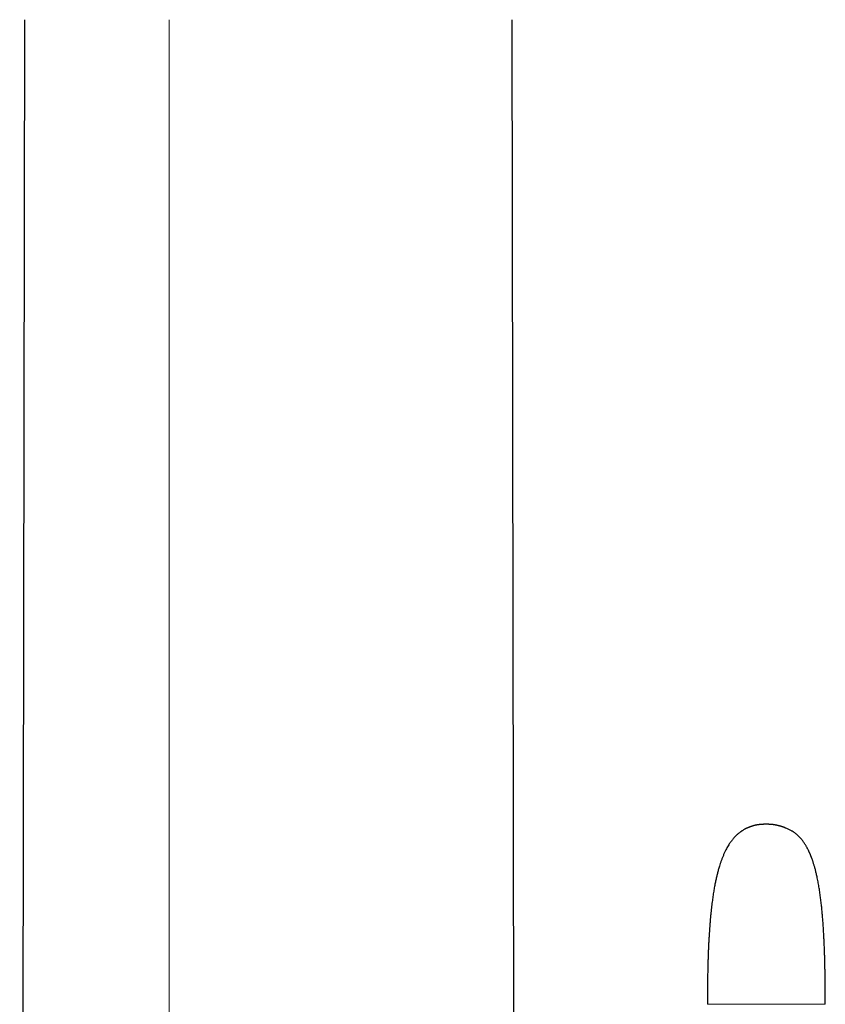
# Model space of a CAD drawing. Header units: millimetres. Extents: x 8 to 303, y 12 to 424.
# Tile 73 of 78: x 267 to 303, y 343 to 387. Entities that reach past the tile are written whole.
import ezdxf

# ---------------------------------------------------------------- set-up
doc = ezdxf.new("R2010")
doc.units = ezdxf.units.MM

msp = doc.modelspace()

# ---------------------------------------------------------------- linework, layer by layer
at = {"color": 7, "linetype": 'Continuous', "lineweight": 30}
for p, q in [((266.879, 252.663), (267.114, 387.206)), ((289.078, 317.174), (288.956, 387.206)), ((301.189, 350.957), (301.196, 350.954))]:
    msp.add_line(p, q, dxfattribs=at)
at = {"color": 252, "linetype": 'Continuous', "lineweight": 0}
msp.add_line((273.575, 254.38), (273.577, 387.206), dxfattribs=at)
at = {"color": 7, "linetype": 'Continuous', "lineweight": 30}
for points, knots in [([(299.375, 350.881), (299.36, 350.873), (299.333, 350.858), (299.295, 350.835), (299.262, 350.814), (299.234, 350.796), (299.21, 350.779), (299.181, 350.758), (299.144, 350.73), (299.099, 350.694), (299.055, 350.656), (299.012, 350.617), (298.968, 350.573), (298.923, 350.526), (298.877, 350.474), (298.83, 350.418), (298.783, 350.358), (298.737, 350.294), (298.688, 350.221), (298.637, 350.14), (298.585, 350.05), (298.532, 349.949), (298.478, 349.838), (298.424, 349.717), (298.374, 349.595), (298.328, 349.471), (298.285, 349.348), (298.25, 349.238), (298.222, 349.142), (298.198, 349.06), (298.176, 348.979), (298.156, 348.898), (298.136, 348.817), (298.116, 348.734), (298.097, 348.648), (298.077, 348.558), (298.058, 348.464), (298.039, 348.366), (298.02, 348.264), (298.002, 348.158), (297.984, 348.048), (297.966, 347.934), (297.948, 347.816), (297.931, 347.691), (297.914, 347.561), (297.898, 347.425), (297.882, 347.283), (297.866, 347.136), (297.851, 346.982), (297.837, 346.823), (297.824, 346.667), (297.812, 346.516), (297.802, 346.369), (297.792, 346.217), (297.782, 346.06), (297.773, 345.899), (297.765, 345.736), (297.757, 345.572), (297.75, 345.406), (297.744, 345.235), (297.738, 345.059), (297.733, 344.879), (297.728, 344.693), (297.723, 344.503), (297.72, 344.307), (297.717, 344.106), (297.714, 343.9), (297.712, 343.691), (297.711, 343.477), (297.71, 343.257), (297.71, 343.109), (297.71, 343.034)], [0, 0, 0, 0, 0.005981, 0.011327, 0.016041, 0.020121, 0.023566, 0.026435, 0.033199, 0.04036, 0.047103, 0.05419, 0.061639, 0.069466, 0.077846, 0.086665, 0.095947, 0.10551, 0.115086, 0.127645, 0.140222, 0.152812, 0.168841, 0.184852, 0.200815, 0.216696, 0.232457, 0.24806, 0.258458, 0.268752, 0.278931, 0.28898, 0.298908, 0.309114, 0.319764, 0.330847, 0.342401, 0.354443, 0.366988, 0.380053, 0.393408, 0.407298, 0.421741, 0.436754, 0.45268, 0.469239, 0.486451, 0.504336, 0.522916, 0.542213, 0.562249, 0.579487, 0.597266, 0.615598, 0.634497, 0.653977, 0.674053, 0.693539, 0.71358, 0.734187, 0.755374, 0.777153, 0.799537, 0.822539, 0.846172, 0.870451, 0.895388, 0.920535, 0.946343, 0.972827, 1, 1, 1, 1]), ([(301.196, 350.954), (301.196, 350.954), (301.196, 350.954), (301.195, 350.955), (301.192, 350.956), (301.189, 350.957), (301.185, 350.958), (301.182, 350.959), (301.177, 350.961), (301.173, 350.963), (301.168, 350.964), (301.164, 350.966), (301.159, 350.968), (301.154, 350.969), (301.15, 350.971), (301.144, 350.973), (301.138, 350.975), (301.13, 350.978), (301.12, 350.981), (301.109, 350.985), (301.099, 350.989), (301.089, 350.992), (301.079, 350.995), (301.07, 350.998), (301.059, 351.002), (301.049, 351.005), (301.038, 351.008), (301.025, 351.012), (301.01, 351.017), (300.991, 351.022), (300.97, 351.028), (300.944, 351.035), (300.915, 351.043), (300.883, 351.051), (300.851, 351.058), (300.823, 351.064), (300.798, 351.069), (300.78, 351.073), (300.763, 351.076), (300.749, 351.079), (300.735, 351.081), (300.72, 351.084), (300.702, 351.086), (300.683, 351.089), (300.666, 351.091), (300.65, 351.094), (300.631, 351.096), (300.608, 351.098), (300.585, 351.101), (300.564, 351.103), (300.542, 351.104), (300.52, 351.106), (300.496, 351.107), (300.469, 351.108), (300.439, 351.109), (300.405, 351.11), (300.37, 351.11), (300.337, 351.11), (300.307, 351.11), (300.278, 351.109), (300.251, 351.109), (300.225, 351.108), (300.198, 351.107), (300.169, 351.106), (300.14, 351.104), (300.113, 351.102), (300.09, 351.1), (300.069, 351.099), (300.05, 351.097), (300.026, 351.094), (300.002, 351.091), (299.979, 351.087), (299.957, 351.084), (299.932, 351.08), (299.905, 351.074), (299.879, 351.069), (299.855, 351.064), (299.831, 351.058), (299.807, 351.052), (299.782, 351.046), (299.757, 351.039), (299.733, 351.031), (299.709, 351.024), (299.686, 351.016), (299.664, 351.009), (299.643, 351.002), (299.623, 350.994), (299.604, 350.987), (299.585, 350.979), (299.566, 350.972), (299.549, 350.965), (299.533, 350.958), (299.518, 350.952), (299.506, 350.946), (299.495, 350.941), (299.485, 350.937), (299.474, 350.931), (299.463, 350.926), (299.452, 350.921), (299.443, 350.916), (299.434, 350.912), (299.428, 350.909), (299.422, 350.906), (299.417, 350.903), (299.412, 350.901), (299.407, 350.898), (299.401, 350.895), (299.396, 350.892), (299.391, 350.89), (299.386, 350.887), (299.382, 350.885), (299.378, 350.883), (299.376, 350.882), (299.375, 350.881)], [0, 0, 0, 0, 0.014658, 0.035816, 0.055616, 0.074044, 0.091089, 0.106471, 0.120501, 0.133173, 0.144481, 0.154614, 0.163328, 0.170625, 0.176514, 0.181509, 0.187607, 0.194977, 0.203553, 0.212929, 0.22163, 0.229536, 0.236682, 0.245076, 0.252617, 0.25933, 0.265845, 0.273198, 0.28163, 0.291121, 0.301285, 0.31284, 0.324788, 0.337011, 0.348488, 0.359202, 0.36569, 0.371944, 0.376203, 0.380208, 0.384159, 0.388071, 0.393144, 0.399382, 0.40403, 0.407806, 0.413062, 0.419722, 0.42621, 0.432125, 0.437325, 0.443718, 0.450164, 0.457249, 0.466091, 0.475939, 0.485517, 0.49451, 0.502906, 0.5106, 0.518383, 0.526117, 0.534031, 0.542545, 0.551746, 0.56093, 0.566969, 0.5722, 0.578011, 0.583876, 0.591724, 0.597996, 0.603048, 0.610551, 0.618697, 0.625895, 0.632868, 0.640003, 0.647432, 0.655266, 0.663522, 0.671699, 0.680044, 0.688946, 0.698395, 0.707479, 0.71509, 0.724444, 0.733825, 0.743788, 0.754221, 0.76445, 0.773256, 0.781166, 0.789169, 0.797328, 0.806445, 0.816776, 0.826908, 0.836507, 0.845153, 0.852804, 0.858883, 0.866318, 0.875137, 0.885354, 0.897233, 0.910592, 0.925444, 0.941799, 0.95967, 0.979066, 1, 1, 1, 1]), ([(302.996, 343.034), (302.996, 343.055), (302.996, 343.097), (302.996, 343.156), (302.996, 343.208), (302.996, 343.254), (302.996, 343.293), (302.996, 343.326), (302.996, 343.352), (302.995, 343.373), (302.995, 343.387), (302.995, 343.398), (302.995, 343.408), (302.995, 343.424), (302.995, 343.448), (302.995, 343.481), (302.995, 343.517), (302.995, 343.556), (302.995, 343.595), (302.994, 343.716), (302.993, 343.911), (302.99, 344.18), (302.986, 344.416), (302.982, 344.63), (302.978, 344.82), (302.974, 345.013), (302.968, 345.21), (302.961, 345.412), (302.953, 345.62), (302.944, 345.832), (302.934, 346.047), (302.922, 346.266), (302.909, 346.486), (302.893, 346.707), (302.876, 346.931), (302.857, 347.157), (302.834, 347.386), (302.809, 347.617), (302.78, 347.847), (302.748, 348.078), (302.712, 348.307), (302.672, 348.533), (302.636, 348.71), (302.608, 348.84), (302.589, 348.922), (302.569, 349.002), (302.55, 349.078), (302.53, 349.15), (302.512, 349.216), (302.493, 349.279), (302.475, 349.339), (302.457, 349.396), (302.44, 349.448), (302.424, 349.495), (302.409, 349.537), (302.396, 349.575), (302.383, 349.608), (302.372, 349.638), (302.364, 349.658), (302.359, 349.67), (302.357, 349.676), (302.355, 349.682), (302.352, 349.688), (302.35, 349.694), (302.347, 349.702), (302.343, 349.711), (302.337, 349.724), (302.33, 349.742), (302.321, 349.764), (302.311, 349.788), (302.301, 349.81), (302.293, 349.828), (302.287, 349.842), (302.282, 349.852), (302.278, 349.861), (302.274, 349.871), (302.268, 349.883), (302.261, 349.897), (302.254, 349.912), (302.242, 349.937), (302.226, 349.969), (302.206, 350.008), (302.186, 350.045), (302.166, 350.083), (302.143, 350.123), (302.116, 350.169), (302.083, 350.22), (302.046, 350.277), (302.004, 350.335), (301.96, 350.394), (301.91, 350.455), (301.856, 350.516), (301.796, 350.577), (301.744, 350.625), (301.699, 350.664), (301.663, 350.694), (301.626, 350.723), (301.587, 350.751), (301.545, 350.78), (301.498, 350.809), (301.448, 350.839), (301.393, 350.868), (301.333, 350.898), (301.267, 350.927), (301.22, 350.945), (301.196, 350.954)], [0, 0, 0, 0, 0.007703, 0.014628, 0.020785, 0.026184, 0.030832, 0.034737, 0.037781, 0.040155, 0.041862, 0.042965, 0.044048, 0.045257, 0.048609, 0.05266, 0.056861, 0.061479, 0.066131, 0.070795, 0.104431, 0.134903, 0.165766, 0.188014, 0.210401, 0.232988, 0.256227, 0.280128, 0.304623, 0.329642, 0.355111, 0.380957, 0.407105, 0.433018, 0.45938, 0.486219, 0.513418, 0.540731, 0.568167, 0.595613, 0.622955, 0.650084, 0.676896, 0.686905, 0.69685, 0.706698, 0.716031, 0.724736, 0.732841, 0.740373, 0.748023, 0.755038, 0.761443, 0.767263, 0.77252, 0.777287, 0.781514, 0.785216, 0.788408, 0.789132, 0.789863, 0.79062, 0.791403, 0.792213, 0.793049, 0.79418, 0.795844, 0.798105, 0.800953, 0.804279, 0.80722, 0.809587, 0.811321, 0.812549, 0.813535, 0.8148, 0.816357, 0.818202, 0.820216, 0.822176, 0.827951, 0.833162, 0.837677, 0.842684, 0.848178, 0.854137, 0.861585, 0.869593, 0.878131, 0.886956, 0.895434, 0.905992, 0.915983, 0.925457, 0.931238, 0.936836, 0.942261, 0.947708, 0.953724, 0.960344, 0.967143, 0.974492, 0.982403, 0.990897, 1, 1, 1, 1])]:
    msp.add_open_spline(points, degree=3, knots=knots, dxfattribs=at)
at = {"color": 252, "linetype": 'Continuous', "lineweight": 0}
msp.add_open_spline([(297.71, 343.034), (297.71, 343.034), (297.71, 343.034), (297.713, 343.034), (297.718, 343.034), (297.725, 343.034), (297.736, 343.034), (297.748, 343.034), (297.764, 343.034), (297.782, 343.034), (297.803, 343.034), (297.827, 343.034), (297.856, 343.034), (297.887, 343.034), (297.923, 343.034), (297.963, 343.034), (298.006, 343.034), (298.055, 343.034), (298.107, 343.034), (298.164, 343.034), (298.225, 343.034), (298.293, 343.034), (298.366, 343.034), (298.446, 343.034), (298.532, 343.034), (298.624, 343.034), (298.723, 343.034), (298.827, 343.034), (298.937, 343.034), (299.052, 343.034), (299.172, 343.034), (299.295, 343.034), (299.422, 343.034), (299.552, 343.034), (299.685, 343.034), (299.819, 343.034), (299.948, 343.034), (300.07, 343.034), (300.184, 343.034), (300.299, 343.034), (300.414, 343.034), (300.528, 343.034), (300.641, 343.034), (300.754, 343.034), (300.865, 343.034), (300.974, 343.034), (301.082, 343.034), (301.188, 343.034), (301.298, 343.034), (301.411, 343.034), (301.527, 343.034), (301.638, 343.034), (301.744, 343.034), (301.843, 343.034), (301.937, 343.034), (302.024, 343.034), (302.106, 343.034), (302.184, 343.034), (302.256, 343.034), (302.324, 343.034), (302.389, 343.034), (302.449, 343.034), (302.506, 343.034), (302.559, 343.034), (302.61, 343.034), (302.657, 343.034), (302.701, 343.034), (302.741, 343.034), (302.778, 343.034), (302.81, 343.034), (302.839, 343.034), (302.865, 343.034), (302.888, 343.034), (302.909, 343.034), (302.927, 343.034), (302.944, 343.034), (302.959, 343.034), (302.971, 343.034), (302.98, 343.034), (302.987, 343.034), (302.992, 343.034), (302.995, 343.034), (302.995, 343.034), (302.996, 343.034)], degree=3, knots=[0, 0, 0, 0, 0.0242256, 0.0477542, 0.0705876, 0.0927278, 0.1141772, 0.1349385, 0.1538858, 0.1722269, 0.1899652, 0.2071044, 0.2236489, 0.2396039, 0.2549751, 0.2697693, 0.2839945, 0.2976597, 0.3105462, 0.3229145, 0.3347783, 0.3461535, 0.3574112, 0.3681908, 0.3785199, 0.3884304, 0.3979578, 0.4071313, 0.4159767, 0.4245195, 0.432785, 0.4407982, 0.4485837, 0.4561656, 0.4635678, 0.4708134, 0.4779254, 0.4837665, 0.489543, 0.4952673, 0.5009518, 0.5066084, 0.5122493, 0.5178862, 0.5235308, 0.5291951, 0.5348906, 0.5406291, 0.5464224, 0.5534631, 0.5606207, 0.5679165, 0.5753719, 0.5830089, 0.5908584, 0.5989622, 0.607357, 0.6160734, 0.6251364, 0.6345659, 0.6443801, 0.6545954, 0.6652267, 0.676287, 0.6883203, 0.7008475, 0.7138796, 0.7274264, 0.7414966, 0.7560985, 0.7703595, 0.7851054, 0.8003414, 0.8160725, 0.8323032, 0.8510132, 0.8703565, 0.8903386, 0.9109646, 0.9322392, 0.954167, 0.9767525, 1, 1, 1, 1], dxfattribs=at)

doc.saveas('drawing.dxf')
